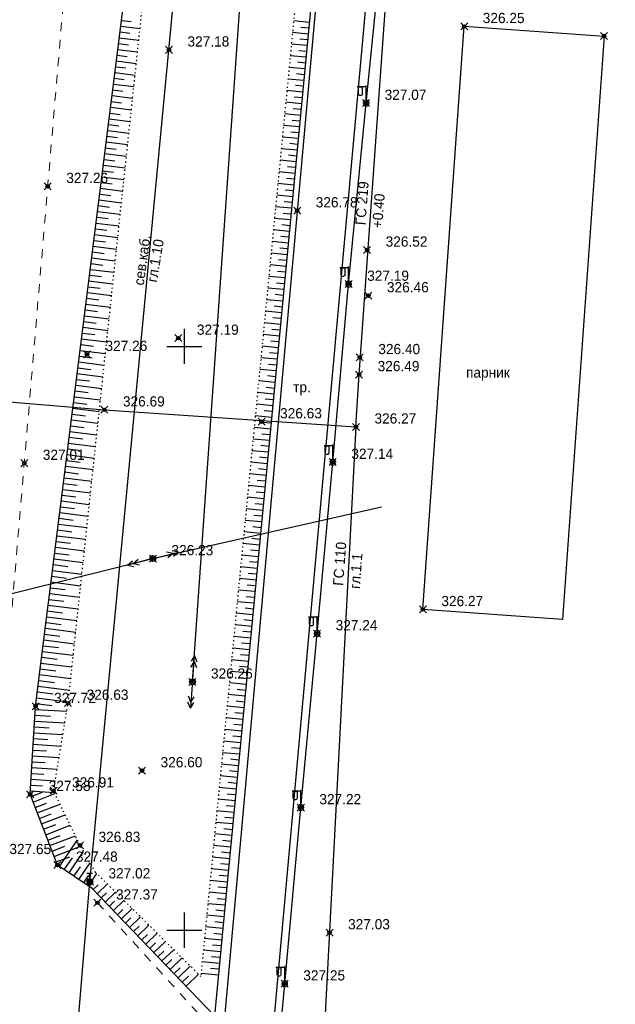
# Model space of a CAD drawing. Header units: metres. Extents: x 707528 to 709248, y 4308395 to 4311045.
# Tile 66 of 104: x 708264 to 708315, y 4309839 to 4309923. Entities that reach past the tile are written whole.
import ezdxf

# ---------------------------------------------------------------- set-up
doc = ezdxf.new("R2010")
doc.units = ezdxf.units.M
doc.header["$LTSCALE"] = 0.5
doc.header["$PDMODE"] = 35
doc.header["$PDSIZE"] = 0.3
for name, pattern in [('Auto_Street_NotBorder_Line_m1', [3, 1.5, -1.5]), ('ДОРОГИ_СТРОЯЩ', [9, 8, -1]), ('Контура низ откосов  Штриховая 0.1-0.5 - - - - - - -', [0.6, 0.1, -0.5])]:
    doc.linetypes.add(name, pattern=pattern)
for name, color, linetype in [('(001) Сетка', 92, 'Continuous'), ('(004) Точки рельефа', 7, 'Continuous'), ('(013) Газ', 30, 'ИК_Газопровод -------г--------'), ('(016) Кабель', 1, 'Continuous'), ('(019) Связь', 3, 'ИК_КАБ_СВЯЗИ'), ('(022) Возд. Линии', 7, 'Continuous'), ('(025) Дорога', 7, 'Continuous'), ('(035) Откосы', 7, 'Continuous'), ('(037) Контуры', 7, 'Continuous')]:
    doc.layers.add(name, color=color, linetype=linetype)
doc.layers.add('AUTO#_ROADS_EXIST_L', color=7, linetype='Continuous', lineweight=15, true_color=0x000000)
doc.styles.add('BM-431', font='txt')
doc.styles.add('D-431', font='txt')
doc.styles.get("Standard").update_dxf_attribs({"font": 'txt.shx'})
doc.linetypes.add('GAZ_VOZDUSH', pattern='A,1,-2,["~",Standard,S=3,R=0,X=-1.5,Y=-1.5],-1,10', length=14)
doc.linetypes.add('ИК_Газопровод -------г--------', pattern='A,9,-0.6,["Г",Standard,S=1.2,R=0,X=0,Y=-0.6],-1.2', length=10.8)
doc.linetypes.add('ИК_КАБ_СВЯЗИ', pattern='A,4,["o",Standard,S=0.5,R=0,X=0,Y=-0.125],4,-2', length=10)
doc.linetypes.add('ИК_Э_КАБ_ВН', pattern='A,8,-2,["<<",Standard,S=1,R=0,X=0,Y=-0.5],8,[">>",Standard,S=1,R=0,X=-1,Y=-0.5],-2', length=20)
doc.linetypes.add('ИК_Э_КАБ_НН', pattern='A,8,-2,["<",Standard,S=1,R=0,X=0,Y=-0.5],8,[">",Standard,S=1,R=0,X=-0.5,Y=-0.5],-2', length=20)

# ---------------------------------------------------------------- blocks, each defined once
blk = doc.blocks.new('*X145')
at = {"color": 0}
for p, q in [((9.5, 5.08), (10.49, 5.08)), ((9.5, 5.07), (10.49, 5.07)), ((9.5, 5.06), (10.49, 5.06)), ((9.51, 5.12), (10.48, 5.12)), ((9.51, 5.11), (10.48, 5.11)), ((9.51, 5.1), (10.48, 5.1)), ((9.51, 5.09), (10.49, 5.09)), ((9.52, 5.16), (10.47, 5.16)), ((9.52, 5.15), (10.47, 5.15)), ((9.52, 5.14), (10.47, 5.14)), ((9.52, 5.13), (10.48, 5.13)), ((9.53, 5.18), (10.46, 5.18)), ((9.53, 5.17), (10.46, 5.17)), ((9.54, 5.2), (10.45, 5.2)), ((9.54, 5.19), (10.46, 5.19)), ((9.55, 5.22), (10.44, 5.22)), ((9.55, 5.21), (10.45, 5.21)), ((9.56, 5.24), (10.43, 5.24)), ((9.56, 5.23), (10.44, 5.23)), ((9.57, 5.26), (10.42, 5.26)), ((9.57, 5.25), (10.43, 5.25)), ((9.58, 5.27), (10.41, 5.27)), ((9.59, 5.29), (10.4, 5.29)), ((9.59, 5.28), (10.41, 5.28)), ((9.6, 5.3), (10.39, 5.3)), ((9.61, 5.31), (10.38, 5.31)), ((9.62, 5.32), (10.37, 5.32)), ((9.63, 5.33), (10.37, 5.33)), ((9.64, 5.34), (10.36, 5.34)), ((9.65, 5.35), (10.35, 5.35)), ((9.66, 5.36), (10.34, 5.36)), ((9.67, 5.37), (10.32, 5.37)), ((9.68, 5.38), (10.31, 5.38)), ((9.69, 5.39), (10.3, 5.39)), ((9.71, 5.4), (10.29, 5.4)), ((9.72, 5.41), (10.27, 5.41)), ((9.74, 5.42), (10.26, 5.42)), ((9.75, 5.43), (10.24, 5.43)), ((9.77, 5.44), (10.22, 5.44)), ((9.79, 5.45), (10.2, 5.45)), ((9.82, 5.46), (10.18, 5.46)), ((9.85, 5.47), (10.15, 5.47)), ((9.88, 5.48), (10.11, 5.48)), ((9.94, 5.49), (10.05, 5.49)), ((9.5, 5.05), (10.49, 5.05)), ((9.5, 5.04), (10.49, 5.04)), ((9.5, 5.03), (10.49, 5.03)), ((9.5, 5.02), (10.5, 5.02)), ((9.5, 5.01), (10.5, 5.01)), ((9.5, 5), (10.5, 5)), ((9.5, 4.99), (10.5, 4.99)), ((9.5, 4.98), (10.5, 4.98)), ((9.5, 4.97), (10.5, 4.97)), ((9.5, 4.96), (10.49, 4.96)), ((9.5, 4.95), (10.49, 4.95)), ((9.5, 4.94), (10.49, 4.94)), ((9.5, 4.93), (10.49, 4.93)), ((9.5, 4.92), (10.49, 4.92)), ((9.5, 4.91), (10.49, 4.91)), ((9.5, 4.9), (10.49, 4.9)), ((9.51, 4.89), (10.49, 4.89)), ((9.51, 4.88), (10.48, 4.88)), ((9.51, 4.87), (10.48, 4.87)), ((9.51, 4.86), (10.48, 4.86)), ((9.52, 4.85), (10.48, 4.85)), ((9.52, 4.84), (10.47, 4.84)), ((9.52, 4.83), (10.47, 4.83)), ((9.53, 4.82), (10.47, 4.82)), ((9.53, 4.81), (10.46, 4.81)), ((9.53, 4.8), (10.46, 4.8)), ((9.54, 4.79), (10.45, 4.79)), ((9.54, 4.78), (10.45, 4.78)), ((9.55, 4.77), (10.44, 4.77)), ((9.55, 4.76), (10.44, 4.76)), ((9.56, 4.75), (10.43, 4.75)), ((9.56, 4.74), (10.43, 4.74)), ((9.57, 4.73), (10.42, 4.73)), ((9.58, 4.72), (10.41, 4.72)), ((9.58, 4.71), (10.41, 4.71)), ((9.59, 4.7), (10.4, 4.7)), ((9.6, 4.69), (10.39, 4.69)), ((9.61, 4.68), (10.39, 4.68)), ((9.61, 4.67), (10.38, 4.67)), ((9.62, 4.66), (10.37, 4.66)), ((9.63, 4.65), (10.36, 4.65)), ((9.64, 4.64), (10.35, 4.64)), ((9.65, 4.63), (10.34, 4.63)), ((9.66, 4.62), (10.33, 4.62)), ((9.67, 4.61), (10.32, 4.61)), ((9.69, 4.6), (10.31, 4.6)), ((9.7, 4.59), (10.29, 4.59)), ((9.71, 4.58), (10.28, 4.58)), ((9.73, 4.57), (10.26, 4.57)), ((9.75, 4.56), (10.25, 4.56)), ((9.76, 4.55), (10.23, 4.55)), ((9.78, 4.54), (10.21, 4.54)), ((9.81, 4.53), (10.18, 4.53)), ((9.83, 4.52), (10.16, 4.52)), ((9.87, 4.51), (10.12, 4.51)), ((9.91, 4.5), (10.08, 4.5))]:
    blk.add_line(p, q, dxfattribs=at)
blk = doc.blocks.new('I01070')
at = {"color": 0}
blk.add_circle((0.05, 0.03), 0.5, dxfattribs=at)
blk.add_blockref('*X145', (-9.95, -4.96), dxfattribs=at)
blk = doc.blocks.new('I0195')
at = {"layer": '(016) Кабель', "color": 0, "linetype": 'ИК_Э_КАБ_ВН'}
for p, q in [((-0.275, 0.74), (0.225, 0.74)), ((-0.025, 0.24), (-0.025, 0.74))]:
    blk.add_line(p, q, dxfattribs=at)
at = {"layer": '(016) Кабель', "color": 0, "linetype": 'ИК_Э_КАБ_ВН', "xscale": 0.5, "yscale": 0.5, "zscale": 0.5}
blk.add_blockref('I01070', (-0.025, -0.01), dxfattribs=at)
blk = doc.blocks.new('strela1')
at = {"layer": '(022) Возд. Линии'}
for p, q in [((-2, 0), (-1.5, 0.25)), ((0, 0), (-2, 0)), ((-2, 0), (-1.5, -0.25)), ((-1.5, 0), (-1, 0.25)), ((-1.5, 0), (-1, -0.25))]:
    blk.add_line(p, q, dxfattribs=at)
blk = doc.blocks.new('strela2')
at = {"layer": '(022) Возд. Линии'}
for p, q in [((0, 0), (2, 0)), ((1.5, 0), (1, 0.25)), ((1.5, 0), (1, -0.25)), ((2, 0), (1.5, 0.25)), ((2, 0), (1.5, -0.25))]:
    blk.add_line(p, q, dxfattribs=at)
blk = doc.blocks.new('STOLB')
at = {"layer": '(022) Возд. Линии'}
blk.add_circle((0, 0), 0.25, dxfattribs=at)
blk = doc.blocks.new('f')
at = {"layer": '(022) Возд. Линии'}
for points in [[(0, 0.25), (0, 1.5)], [(0, 1.4), (0.75, 1.4)]]:
    blk.add_lwpolyline(points, dxfattribs=at)
blk.add_lwpolyline([(0.4875, 0.65), (0.4875, 0.65, 0.4142136), (0.65, 0.8125), (0.65, 1.4), (0.325, 1.4), (0.325, 0.8125, 0.4142136)], format="xyb", close=True, dxfattribs=at)
blk.add_circle((0, 0), 0.25, dxfattribs=at)
blk = doc.blocks.new('Setka')
at = {"layer": '(001) Сетка'}
for p, q in [((0, 1.5), (0, -1.5)), ((-1.5, 0), (1.5, 0))]:
    blk.add_line(p, q, dxfattribs=at)

msp = doc.modelspace()

# ---------------------------------------------------------------- linework, layer by layer
at = {"layer": '(013) Газ', "linetype": 'GAZ_VOZDUSH', "elevation": 324.816, "flags": 128}
for points in [[(708293.165, 4309888.333), (708293.434, 4309892.819), (708297.716, 4309952.735), (708299.668, 4309975.352), (708302.24, 4310005.239), (708309.527, 4310099.735), (708316.081, 4310172.219), (708316.824, 4310184.222), (708322.062, 4310238.184), (708325.306, 4310270.621), (708325.824, 4310282.589), (708330.36, 4310335.873), (708333.801, 4310369.809), (708336.798, 4310397.689), (708339.728, 4310444.647), (708351.364, 4310581.809), (708352.677, 4310593.824)], [(708165.166, 4309921.809), (708237.064, 4309914.631), (708237.796, 4309906.21), (708237.948, 4309892.645), (708271.633, 4309889.795), (708271.633, 4309889.795), (708293.165, 4309888.333), (708284.482, 4309721.935), (708278.28, 4309632.416), (708278.086, 4309626.002), (708267.101, 4309554.457), (708203.286, 4308878.051), (708188.652, 4308618.677), (708188.652, 4308585.677)]]:
    msp.add_lwpolyline(points, dxfattribs=at)
at = {"layer": '(016) Кабель', "linetype": 'ИК_Э_КАБ_НН', "elevation": 326.597, "flags": 128}
msp.add_lwpolyline([(708249.985, 4309448.254), (708250.82, 4309461.228), (708251.559, 4309472.595), (708252.37, 4309485.216), (708253.053, 4309496.006), (708253.787, 4309508.813), (708254.637, 4309521.637), (708255.635, 4309538.104), (708256.598, 4309553.522), (708257.467, 4309567.873), (708258.354, 4309582.746), (708259.411, 4309598.842), (708260.336, 4309614.66), (708261.397, 4309630.444), (708264.541, 4309650.757), (708266.176, 4309665.809), (708267.362, 4309680.25), (708268.374, 4309695.795), (708269.845, 4309708.973), (708271.828, 4309722.112), (708273.674, 4309736.299), (708275.505, 4309750.056), (708277.38, 4309764.169), (708281.752, 4309793.372), (708283.598, 4309807.831), (708285.41, 4309822.081), (708287.069, 4309840.641), (708288.446, 4309855.733), (708289.84, 4309870.633), (708291.182, 4309885.312), (708292.537, 4309900.559), (708294.032, 4309916.058), (708295.507, 4309930.435), (708296.078, 4309944.839), (708297.37, 4309960.078), (708298.657, 4309975.432), (708299.851, 4309990.429), (708301.076, 4310005.494), (708302.334, 4310020.38), (708303.538, 4310035.456), (708306.01, 4310065.799), (708308.439, 4310096.035), (708310.925, 4310126.293), (708314.819, 4310172.204), (708316.066, 4310188.572), (708317.423, 4310204.653), (708318.736, 4310219.739), (708319.999, 4310234.38), (708321.351, 4310251.404), (708322.651, 4310267.033), (708323.922, 4310281.675), (708325.202, 4310294.856), (708326.515, 4310309.658), (708327.984, 4310325.438), (708329.163, 4310339.642), (708330.365, 4310354.664), (708331.555, 4310369.683), (708332.679, 4310383.855), (708333.897, 4310399.486), (708335.115, 4310414.632), (708336.225, 4310429.516), (708337.469, 4310444.596), (708338.545, 4310458.92), (708339.663, 4310474.152), (708340.941, 4310489.457), (708342.079, 4310504.503), (708343.178, 4310519.207), (708344.309, 4310533.966), (708345.452, 4310549.009), (708346.637, 4310563.701), (708347.806, 4310578.667), (708349.626, 4310594.212), (708351.153, 4310608.621), (708352.719, 4310623.441), (708355.709, 4310653.818), (708356.969, 4310668.51), (708358.286, 4310683.336), (708359.517, 4310698.096), (708360.786, 4310713.241), (708362.123, 4310728.187), (708363.033, 4310739.626), (708364.289, 4310753.037), (708365.798, 4310768.681), (708367.145, 4310784.563)], dxfattribs=at)
at = {"layer": '(019) Связь', "elevation": 325.431, "flags": 128}
msp.add_lwpolyline([(708153.006, 4308571.818), (708156.993, 4308609.509), (708156.993, 4308609.509), (708174.147, 4308666.959), (708174.323, 4308670.733), (708195.362, 4308919.928), (708204.073, 4309029.859), (708218.911, 4309205.253), (708226.164, 4309224.91), (708236.601, 4309425.449), (708237.563, 4309445.941), (708241.532, 4309518.706), (708251.542, 4309611.078), (708253.161, 4309631.293), (708257.428, 4309700.42), (708258.881, 4309712.256), (708269.326, 4309836.622), (708270.394, 4309849.381), (708278.265, 4309932.284), (708280.616, 4309944.696), (708295.324, 4310108.263), (708303.766, 4310173.623), (708303.348, 4310191.009), (708305.187, 4310238.893), (708306.696, 4310249.894), (708308.615, 4310273.087), (708309.889, 4310281.813), (708320.552, 4310401.57), (708321.594, 4310412.943), (708336.888, 4310582.457), (708345.287, 4310694.486), (708346.981, 4310695.558), (708355.083, 4310696.931), (708358.134, 4310696.437)], dxfattribs=at)
at = {"layer": '(022) Возд. Линии', "flags": 128}
for points, elevation in [([(708279.167, 4309866.494), (708283.765, 4309932.081), (708308.989, 4309932.244)], 325.961), ([(708250.442, 4309870.772), (708275.786, 4309877.056), (708295.359, 4309881.488)], 327.413)]:
    msp.add_lwpolyline(points, dxfattribs=dict(at, elevation=elevation))
at = {"layer": '(025) Дорога', "elevation": 326.981, "flags": 128}
msp.add_lwpolyline([(708281.739, 4309835.846), (708285.617, 4309831.566), (708294.78, 4309932.825), (708290.503, 4309933.108), (708281.739, 4309835.846)], dxfattribs=at)
at = {"layer": '(035) Откосы'}
for p, q in [((708273.03, 4309922.651, -0.295), (708274.679, 4309922.444, -0.295)), ((708273.093, 4309923.147, -0.295), (708273.912, 4309923.044, -0.295)), ((708289.171, 4309922.973, -0.295), (708287.836, 4309923.1, -0.295)), ((708289.124, 4309922.476, -0.295), (708288.456, 4309922.539, -0.295)), ((708272.906, 4309921.659, -0.295), (708274.573, 4309921.45, -0.295)), ((708272.968, 4309922.155, -0.295), (708273.797, 4309922.051, -0.295)), ((708289.076, 4309921.978, -0.295), (708287.739, 4309922.106, -0.295)), ((708272.844, 4309921.163, -0.295), (708273.682, 4309921.058, -0.295)), ((708288.982, 4309920.983, -0.295), (708287.642, 4309921.111, -0.295)), ((708289.029, 4309921.481, -0.295), (708288.36, 4309921.544, -0.295)), ((708272.72, 4309920.172, -0.295), (708273.567, 4309920.065, -0.295)), ((708272.782, 4309920.667, -0.295), (708274.467, 4309920.456, -0.295)), ((708288.887, 4309919.988, -0.295), (708287.546, 4309920.116, -0.295)), ((708288.934, 4309920.486, -0.295), (708288.264, 4309920.55, -0.295)), ((708272.596, 4309919.18, -0.295), (708273.452, 4309919.073, -0.295)), ((708272.658, 4309919.676, -0.295), (708274.361, 4309919.462, -0.295)), ((708288.792, 4309918.993, -0.295), (708287.449, 4309919.121, -0.295)), ((708288.839, 4309919.491, -0.295), (708288.168, 4309919.555, -0.295)), ((708272.534, 4309918.684, -0.295), (708274.255, 4309918.468, -0.295)), ((708288.744, 4309918.496, -0.295), (708288.073, 4309918.56, -0.295)), ((708272.41, 4309917.692, -0.295), (708274.15, 4309917.474, -0.295)), ((708272.472, 4309918.188, -0.295), (708273.337, 4309918.08, -0.295)), ((708288.697, 4309917.998, -0.295), (708287.353, 4309918.127, -0.295)), ((708288.65, 4309917.501, -0.295), (708287.977, 4309917.565, -0.295)), ((708272.286, 4309916.701, -0.295), (708274.044, 4309916.48, -0.295)), ((708272.348, 4309917.196, -0.295), (708273.222, 4309917.087, -0.295)), ((708288.602, 4309917.004, -0.295), (708287.256, 4309917.132, -0.295)), ((708288.555, 4309916.506, -0.295), (708287.881, 4309916.57, -0.295)), ((708272.162, 4309915.709, -0.295), (708273.938, 4309915.487, -0.295)), ((708272.224, 4309916.205, -0.295), (708273.107, 4309916.094, -0.295)), ((708288.507, 4309916.009, -0.295), (708287.159, 4309916.137, -0.295)), ((708272.099, 4309915.213, -0.295), (708272.992, 4309915.101, -0.295)), ((708288.412, 4309915.014, -0.295), (708287.063, 4309915.142, -0.295)), ((708288.46, 4309915.511, -0.295), (708287.785, 4309915.575, -0.295)), ((708271.975, 4309914.221, -0.295), (708272.877, 4309914.108, -0.295)), ((708272.037, 4309914.717, -0.295), (708273.832, 4309914.493, -0.295)), ((708288.318, 4309914.019, -0.295), (708286.966, 4309914.148, -0.295)), ((708288.365, 4309914.516, -0.295), (708287.69, 4309914.581, -0.295)), ((708271.851, 4309913.23, -0.295), (708272.762, 4309913.116, -0.295)), ((708271.913, 4309913.725, -0.295), (708273.726, 4309913.499, -0.295)), ((708288.223, 4309913.024, -0.295), (708286.869, 4309913.153, -0.295)), ((708288.27, 4309913.521, -0.295), (708287.594, 4309913.586, -0.295)), ((708271.789, 4309912.734, -0.295), (708273.62, 4309912.505, -0.295)), ((708288.175, 4309912.526, -0.295), (708287.498, 4309912.591, -0.295)), ((708271.665, 4309911.742, -0.295), (708273.515, 4309911.511, -0.295)), ((708271.727, 4309912.238, -0.295), (708272.647, 4309912.123, -0.295)), ((708288.128, 4309912.029, -0.295), (708286.773, 4309912.158, -0.295)), ((708288.08, 4309911.531, -0.295), (708287.402, 4309911.596, -0.295)), ((708271.541, 4309910.75, -0.295), (708273.409, 4309910.517, -0.295)), ((708271.603, 4309911.246, -0.295), (708272.532, 4309911.13, -0.295)), ((708288.033, 4309911.034, -0.295), (708286.676, 4309911.163, -0.295)), ((708271.479, 4309910.255, -0.295), (708272.417, 4309910.137, -0.295)), ((708287.938, 4309910.039, -0.295), (708286.58, 4309910.169, -0.295)), ((708287.985, 4309910.536, -0.295), (708287.307, 4309910.601, -0.295)), ((708271.355, 4309909.263, -0.295), (708272.302, 4309909.144, -0.295)), ((708271.417, 4309909.759, -0.295), (708273.303, 4309909.523, -0.295)), ((708287.843, 4309909.044, -0.295), (708286.483, 4309909.174, -0.295)), ((708287.891, 4309909.542, -0.295), (708287.211, 4309909.606, -0.295)), ((708271.231, 4309908.271, -0.295), (708272.187, 4309908.151, -0.295)), ((708271.293, 4309908.767, -0.295), (708273.197, 4309908.529, -0.295)), ((708287.748, 4309908.049, -0.295), (708286.386, 4309908.179, -0.295)), ((708287.796, 4309908.547, -0.295), (708287.115, 4309908.612, -0.295)), ((708271.106, 4309907.279, -0.295), (708272.072, 4309907.158, -0.295)), ((708271.169, 4309907.775, -0.295), (708273.091, 4309907.535, -0.295)), ((708287.701, 4309907.552, -0.295), (708287.019, 4309907.617, -0.295)), ((708271.044, 4309906.784, -0.295), (708272.985, 4309906.541, -0.295)), ((708287.653, 4309907.054, -0.295), (708286.29, 4309907.184, -0.295)), ((708287.606, 4309906.557, -0.295), (708286.924, 4309906.622, -0.295)), ((708270.92, 4309905.792, -0.295), (708272.88, 4309905.547, -0.295)), ((708270.982, 4309906.288, -0.295), (708271.957, 4309906.166, -0.295)), ((708287.559, 4309906.059, -0.295), (708286.193, 4309906.19, -0.295)), ((708287.511, 4309905.562, -0.295), (708286.828, 4309905.627, -0.295)), ((708270.796, 4309904.8, -0.295), (708272.774, 4309904.553, -0.295)), ((708270.858, 4309905.296, -0.295), (708271.842, 4309905.173, -0.295)), ((708287.464, 4309905.064, -0.295), (708286.096, 4309905.195, -0.295)), ((708270.734, 4309904.304, -0.295), (708271.727, 4309904.18, -0.295)), ((708287.369, 4309904.069, -0.295), (708286, 4309904.2, -0.295)), ((708287.416, 4309904.567, -0.295), (708286.732, 4309904.632, -0.295)), ((708270.61, 4309903.313, -0.295), (708271.612, 4309903.187, -0.295)), ((708270.672, 4309903.808, -0.295), (708272.668, 4309903.559, -0.295)), ((708287.274, 4309903.075, -0.295), (708285.903, 4309903.205, -0.295)), ((708287.321, 4309903.572, -0.295), (708286.636, 4309903.637, -0.295)), ((708270.486, 4309902.321, -0.295), (708271.497, 4309902.194, -0.295)), ((708270.548, 4309902.817, -0.295), (708272.562, 4309902.565, -0.295)), ((708287.179, 4309902.08, -0.295), (708285.807, 4309902.21, -0.295)), ((708287.227, 4309902.577, -0.295), (708286.541, 4309902.642, -0.295)), ((708270.362, 4309901.329, -0.295), (708271.382, 4309901.201, -0.295)), ((708270.424, 4309901.825, -0.295), (708272.456, 4309901.571, -0.295)), ((708287.132, 4309901.582, -0.295), (708286.445, 4309901.648, -0.295)), ((708270.3, 4309900.833, -0.295), (708272.35, 4309900.577, -0.295)), ((708287.084, 4309901.085, -0.295), (708285.71, 4309901.216, -0.295)), ((708287.037, 4309900.587, -0.295), (708286.349, 4309900.653, -0.295)), ((708270.175, 4309899.842, -0.295), (708272.244, 4309899.583, -0.295)), ((708270.238, 4309900.338, -0.295), (708271.267, 4309900.209, -0.295)), ((708286.989, 4309900.09, -0.295), (708285.613, 4309900.221, -0.295)), ((708286.942, 4309899.592, -0.295), (708286.254, 4309899.658, -0.295)), ((708270.051, 4309898.85, -0.295), (708272.139, 4309898.589, -0.295)), ((708270.113, 4309899.346, -0.295), (708271.152, 4309899.216, -0.295)), ((708286.895, 4309899.095, -0.295), (708285.517, 4309899.226, -0.295)), ((708269.989, 4309898.354, -0.295), (708271.037, 4309898.223, -0.295)), ((708286.8, 4309898.1, -0.295), (708285.42, 4309898.231, -0.295)), ((708286.847, 4309898.597, -0.295), (708286.158, 4309898.663, -0.295)), ((708269.865, 4309897.362, -0.295), (708270.922, 4309897.23, -0.295)), ((708269.927, 4309897.858, -0.295), (708272.033, 4309897.595, -0.295)), ((708286.705, 4309897.105, -0.295), (708285.324, 4309897.237, -0.295)), ((708286.752, 4309897.602, -0.295), (708286.062, 4309897.668, -0.295)), ((708269.741, 4309896.371, -0.295), (708270.808, 4309896.237, -0.295)), ((708269.803, 4309896.867, -0.295), (708271.927, 4309896.601, -0.295)), ((708286.657, 4309896.608, -0.295), (708285.966, 4309896.673, -0.295)), ((708269.679, 4309895.875, -0.295), (708271.821, 4309895.607, -0.295)), ((708286.61, 4309896.11, -0.295), (708285.227, 4309896.242, -0.295)), ((708286.562, 4309895.613, -0.295), (708285.871, 4309895.679, -0.295)), ((708269.555, 4309894.883, -0.295), (708271.715, 4309894.613, -0.295)), ((708269.617, 4309895.379, -0.295), (708270.693, 4309895.244, -0.295)), ((708286.515, 4309895.115, -0.295), (708285.13, 4309895.247, -0.295)), ((708286.468, 4309894.618, -0.295), (708285.775, 4309894.684, -0.295)), ((708269.431, 4309893.891, -0.295), (708271.609, 4309893.619, -0.295)), ((708269.493, 4309894.387, -0.295), (708270.578, 4309894.252, -0.295)), ((708286.42, 4309894.12, -0.295), (708285.034, 4309894.252, -0.295)), ((708269.307, 4309892.9, -0.295), (708271.504, 4309892.625, -0.295)), ((708269.369, 4309893.396, -0.295), (708270.463, 4309893.259, -0.295)), ((708286.325, 4309893.125, -0.295), (708284.937, 4309893.258, -0.295)), ((708286.373, 4309893.623, -0.295), (708285.679, 4309893.689, -0.295)), ((708269.244, 4309892.404, -0.295), (708270.348, 4309892.266, -0.295)), ((708286.23, 4309892.13, -0.295), (708284.84, 4309892.263, -0.295)), ((708286.278, 4309892.628, -0.295), (708285.583, 4309892.694, -0.295)), ((708269.12, 4309891.412, -0.295), (708270.233, 4309891.273, -0.295)), ((708269.182, 4309891.908, -0.295), (708271.398, 4309891.631, -0.295)), ((708286.136, 4309891.135, -0.295), (708284.744, 4309891.268, -0.295)), ((708286.183, 4309891.633, -0.295), (708285.488, 4309891.699, -0.295)), ((708268.996, 4309890.421, -0.295), (708270.118, 4309890.28, -0.295)), ((708269.058, 4309890.916, -0.295), (708271.292, 4309890.637, -0.295)), ((708286.088, 4309890.638, -0.295), (708285.392, 4309890.704, -0.295)), ((708268.934, 4309889.925, -0.295), (708271.186, 4309889.643, -0.295)), ((708286.041, 4309890.141, -0.295), (708284.647, 4309890.273, -0.295)), ((708285.993, 4309889.643, -0.295), (708285.296, 4309889.71, -0.295)), ((708268.81, 4309888.933, -0.295), (708271.08, 4309888.649, -0.295)), ((708268.872, 4309889.429, -0.295), (708270.003, 4309889.287, -0.295)), ((708285.946, 4309889.146, -0.295), (708284.551, 4309889.279, -0.295)), ((708285.898, 4309888.648, -0.295), (708285.2, 4309888.715, -0.295)), ((708268.686, 4309887.941, -0.295), (708270.974, 4309887.655, -0.295)), ((708268.748, 4309888.437, -0.295), (708269.888, 4309888.294, -0.295)), ((708285.851, 4309888.151, -0.295), (708284.454, 4309888.284, -0.295)), ((708268.624, 4309887.445, -0.295), (708269.773, 4309887.302, -0.295)), ((708285.756, 4309887.156, -0.295), (708284.357, 4309887.289, -0.295)), ((708285.804, 4309887.653, -0.295), (708285.105, 4309887.72, -0.295)), ((708268.5, 4309886.454, -0.295), (708269.658, 4309886.309, -0.295)), ((708268.562, 4309886.95, -0.295), (708270.868, 4309886.661, -0.295)), ((708285.661, 4309886.161, -0.295), (708284.261, 4309886.294, -0.295)), ((708285.709, 4309886.658, -0.295), (708285.009, 4309886.725, -0.295)), ((708268.376, 4309885.462, -0.295), (708269.543, 4309885.316, -0.295)), ((708268.438, 4309885.958, -0.295), (708270.763, 4309885.667, -0.295)), ((708285.614, 4309885.663, -0.295), (708284.913, 4309885.73, -0.295)), ((708268.251, 4309884.47, -0.295), (708269.428, 4309884.323, -0.295)), ((708268.314, 4309884.966, -0.295), (708270.657, 4309884.673, -0.295)), ((708285.566, 4309885.166, -0.295), (708284.164, 4309885.3, -0.295)), ((708285.519, 4309884.668, -0.295), (708284.817, 4309884.735, -0.295)), ((708268.189, 4309883.974, -0.295), (708270.551, 4309883.679, -0.295)), ((708285.472, 4309884.171, -0.295), (708284.068, 4309884.305, -0.295)), ((708285.424, 4309883.673, -0.295), (708284.722, 4309883.74, -0.295)), ((708268.065, 4309882.983, -0.295), (708270.445, 4309882.685, -0.295)), ((708268.127, 4309883.479, -0.295), (708269.313, 4309883.33, -0.295)), ((708285.377, 4309883.176, -0.295), (708283.971, 4309883.31, -0.295)), ((708267.941, 4309881.991, -0.295), (708270.339, 4309881.691, -0.295)), ((708268.003, 4309882.487, -0.295), (708269.198, 4309882.337, -0.295)), ((708285.282, 4309882.181, -0.295), (708283.874, 4309882.315, -0.295)), ((708285.329, 4309882.679, -0.295), (708284.626, 4309882.746, -0.295)), ((708267.879, 4309881.495, -0.295), (708269.083, 4309881.345, -0.295)), ((708285.187, 4309881.186, -0.295), (708283.778, 4309881.321, -0.295)), ((708285.234, 4309881.684, -0.295), (708284.53, 4309881.751, -0.295)), ((708267.755, 4309880.504, -0.295), (708268.968, 4309880.352, -0.295)), ((708267.817, 4309880.999, -0.295), (708270.233, 4309880.697, -0.295)), ((708285.092, 4309880.191, -0.295), (708283.681, 4309880.326, -0.295)), ((708285.139, 4309880.689, -0.295), (708284.434, 4309880.756, -0.295)), ((708267.631, 4309879.512, -0.295), (708268.853, 4309879.359, -0.295)), ((708267.693, 4309880.008, -0.295), (708270.128, 4309879.703, -0.295)), ((708285.045, 4309879.694, -0.295), (708284.339, 4309879.761, -0.295)), ((708267.569, 4309879.016, -0.295), (708270.022, 4309878.709, -0.295)), ((708284.997, 4309879.196, -0.295), (708283.584, 4309879.331, -0.295)), ((708284.95, 4309878.699, -0.295), (708284.243, 4309878.766, -0.295)), ((708267.445, 4309878.024, -0.295), (708269.916, 4309877.715, -0.295)), ((708267.507, 4309878.52, -0.295), (708268.738, 4309878.366, -0.295)), ((708284.902, 4309878.201, -0.295), (708283.488, 4309878.336, -0.295)), ((708284.855, 4309877.704, -0.295), (708284.147, 4309877.771, -0.295)), ((708267.32, 4309877.033, -0.295), (708269.81, 4309876.721, -0.295)), ((708267.383, 4309877.528, -0.295), (708268.623, 4309877.373, -0.295)), ((708284.807, 4309877.206, -0.295), (708283.391, 4309877.342, -0.295)), ((708267.196, 4309876.041, -0.295), (708269.704, 4309875.727, -0.295)), ((708267.258, 4309876.537, -0.295), (708268.508, 4309876.38, -0.295)), ((708284.713, 4309876.212, -0.295), (708283.295, 4309876.347, -0.295)), ((708284.76, 4309876.709, -0.295), (708284.051, 4309876.777, -0.295)), ((708267.134, 4309875.545, -0.295), (708268.393, 4309875.387, -0.295)), ((708284.618, 4309875.217, -0.295), (708283.198, 4309875.352, -0.295)), ((708284.665, 4309875.714, -0.295), (708283.956, 4309875.782, -0.295)), ((708267.01, 4309874.553, -0.295), (708268.278, 4309874.395, -0.295)), ((708267.072, 4309875.049, -0.295), (708269.598, 4309874.733, -0.295)), ((708284.523, 4309874.222, -0.295), (708283.101, 4309874.357, -0.295)), ((708284.57, 4309874.719, -0.295), (708283.86, 4309874.787, -0.295)), ((708266.886, 4309873.562, -0.295), (708268.163, 4309873.402, -0.295)), ((708266.948, 4309874.057, -0.295), (708269.492, 4309873.739, -0.295)), ((708284.475, 4309873.724, -0.295), (708283.764, 4309873.792, -0.295)), ((708266.824, 4309873.066, -0.295), (708269.387, 4309872.745, -0.295)), ((708284.428, 4309873.227, -0.295), (708283.005, 4309873.362, -0.295)), ((708284.381, 4309872.729, -0.295), (708283.668, 4309872.797, -0.295)), ((708266.7, 4309872.074, -0.295), (708269.281, 4309871.751, -0.295)), ((708266.762, 4309872.57, -0.295), (708268.048, 4309872.409, -0.295)), ((708284.333, 4309872.232, -0.295), (708282.908, 4309872.368, -0.295)), ((708266.576, 4309871.082, -0.295), (708269.175, 4309870.757, -0.295)), ((708266.638, 4309871.578, -0.295), (708267.933, 4309871.416, -0.295)), ((708284.238, 4309871.237, -0.295), (708282.811, 4309871.373, -0.295)), ((708284.286, 4309871.734, -0.295), (708283.573, 4309871.802, -0.295)), ((708266.514, 4309870.586, -0.295), (708267.818, 4309870.423, -0.295)), ((708284.143, 4309870.242, -0.295), (708282.715, 4309870.378, -0.295)), ((708284.191, 4309870.739, -0.295), (708283.477, 4309870.808, -0.295)), ((708266.389, 4309869.595, -0.295), (708267.703, 4309869.43, -0.295)), ((708266.452, 4309870.091, -0.295), (708269.069, 4309869.763, -0.295)), ((708284.048, 4309869.247, -0.295), (708282.618, 4309869.383, -0.295)), ((708284.096, 4309869.745, -0.295), (708283.381, 4309869.813, -0.295)), ((708266.265, 4309868.603, -0.295), (708267.588, 4309868.438, -0.295)), ((708266.327, 4309869.099, -0.295), (708268.963, 4309868.769, -0.295)), ((708284.001, 4309868.75, -0.295), (708283.285, 4309868.818, -0.295)), ((708266.141, 4309867.611, -0.295), (708267.473, 4309867.445, -0.295)), ((708266.203, 4309868.107, -0.295), (708268.857, 4309867.775, -0.295)), ((708283.954, 4309868.252, -0.295), (708282.522, 4309868.389, -0.295)), ((708283.906, 4309867.755, -0.295), (708283.19, 4309867.823, -0.295)), ((708266.079, 4309867.116, -0.295), (708268.752, 4309866.781, -0.295)), ((708283.859, 4309867.257, -0.295), (708282.425, 4309867.394, -0.295)), ((708283.811, 4309866.76, -0.295), (708283.094, 4309866.828, -0.295)), ((708265.955, 4309866.124, -0.295), (708268.646, 4309865.787, -0.295)), ((708266.017, 4309866.62, -0.295), (708267.358, 4309866.452, -0.295)), ((708283.764, 4309866.262, -0.295), (708282.328, 4309866.399, -0.295)), ((708265.831, 4309865.132, -0.295), (708268.54, 4309864.793, -0.295)), ((708265.893, 4309865.628, -0.295), (708267.243, 4309865.459, -0.295)), ((708283.669, 4309865.267, -0.295), (708282.232, 4309865.404, -0.295)), ((708283.716, 4309865.765, -0.295), (708282.998, 4309865.833, -0.295)), ((708265.769, 4309864.636, -0.295), (708267.117, 4309864.468, -0.295)), ((708283.574, 4309864.272, -0.295), (708282.135, 4309864.41, -0.295)), ((708283.622, 4309864.77, -0.295), (708282.903, 4309864.838, -0.295)), ((708265.693, 4309863.64, -0.295), (708267.011, 4309863.559, -0.295)), ((708265.724, 4309864.139, -0.295), (708268.411, 4309863.974, -0.295)), ((708283.479, 4309863.278, -0.295), (708282.039, 4309863.415, -0.295)), ((708283.527, 4309863.775, -0.295), (708282.807, 4309863.844, -0.295)), ((708265.631, 4309862.643, -0.295), (708266.897, 4309862.565, -0.295)), ((708265.662, 4309863.141, -0.295), (708268.246, 4309862.982, -0.295)), ((708283.432, 4309862.78, -0.295), (708282.711, 4309862.849, -0.295)), ((708265.601, 4309862.144, -0.295), (708268.081, 4309861.991, -0.295)), ((708283.384, 4309862.283, -0.295), (708281.942, 4309862.42, -0.295)), ((708283.337, 4309861.785, -0.295), (708282.615, 4309861.854, -0.295)), ((708265.539, 4309861.146, -0.295), (708267.916, 4309861, -0.295)), ((708265.57, 4309861.645, -0.295), (708266.784, 4309861.57, -0.295)), ((708283.29, 4309861.288, -0.295), (708281.845, 4309861.425, -0.295)), ((708283.242, 4309860.79, -0.295), (708282.52, 4309860.859, -0.295)), ((708265.478, 4309860.149, -0.295), (708267.751, 4309860.009, -0.295)), ((708265.509, 4309860.647, -0.295), (708266.671, 4309860.576, -0.295)), ((708283.195, 4309860.293, -0.295), (708281.749, 4309860.431, -0.295)), ((708265.447, 4309859.65, -0.295), (708266.558, 4309859.582, -0.295)), ((708283.1, 4309859.298, -0.295), (708281.652, 4309859.436, -0.295)), ((708283.147, 4309859.795, -0.295), (708282.424, 4309859.864, -0.295)), ((708265.386, 4309858.652, -0.295), (708266.445, 4309858.587, -0.295)), ((708265.417, 4309859.151, -0.295), (708267.586, 4309859.018, -0.295)), ((708283.005, 4309858.303, -0.295), (708281.555, 4309858.441, -0.295)), ((708283.052, 4309858.8, -0.295), (708282.328, 4309858.869, -0.295)), ((708265.325, 4309857.655, -0.295), (708266.331, 4309857.593, -0.295)), ((708265.355, 4309858.154, -0.295), (708267.421, 4309858.026, -0.295)), ((708282.958, 4309857.805, -0.295), (708282.232, 4309857.875, -0.295)), ((708265.294, 4309857.156, -0.295), (708267.345, 4309857.03, -0.295)), ((708265.351, 4309856.671, -0.295), (708266.336, 4309857.05, -0.295)), ((708265.531, 4309856.204, -0.295), (708267.397, 4309856.923, -0.295)), ((708282.91, 4309857.308, -0.295), (708281.459, 4309857.446, -0.295)), ((708282.863, 4309856.81, -0.295), (708282.137, 4309856.88, -0.295)), ((708265.71, 4309855.738, -0.295), (708266.663, 4309856.105, -0.295)), ((708265.889, 4309855.272, -0.295), (708267.835, 4309856.02, -0.295)), ((708282.815, 4309856.313, -0.295), (708281.362, 4309856.452, -0.295)), ((708282.768, 4309855.816, -0.295), (708282.041, 4309855.885, -0.295)), ((708266.069, 4309854.805, -0.295), (708267.061, 4309855.187, -0.295)), ((708266.248, 4309854.339, -0.295), (708268.273, 4309855.118, -0.295)), ((708282.72, 4309855.318, -0.295), (708281.266, 4309855.457, -0.295)), ((708266.428, 4309853.872, -0.295), (708267.46, 4309854.269, -0.295)), ((708266.607, 4309853.406, -0.295), (708268.71, 4309854.215, -0.295)), ((708282.625, 4309854.323, -0.295), (708281.169, 4309854.462, -0.295)), ((708282.673, 4309854.821, -0.295), (708281.945, 4309854.89, -0.295)), ((708266.787, 4309852.94, -0.295), (708267.858, 4309853.352, -0.295)), ((708266.966, 4309852.473, -0.295), (708269.148, 4309853.313, -0.295)), ((708282.531, 4309853.328, -0.295), (708281.072, 4309853.467, -0.295)), ((708282.578, 4309853.826, -0.295), (708281.849, 4309853.895, -0.295)), ((708267.146, 4309852.007, -0.295), (708268.256, 4309852.434, -0.295)), ((708267.786, 4309850.689, -0.295), (708269.319, 4309852.961, -0.295)), ((708282.436, 4309852.333, -0.295), (708280.976, 4309852.473, -0.295)), ((708282.483, 4309852.831, -0.295), (708281.754, 4309852.9, -0.295)), ((708267.325, 4309851.54, -0.295), (708269.593, 4309852.413, -0.295)), ((708268.614, 4309850.13, -0.295), (708269.852, 4309851.964, -0.295)), ((708282.388, 4309851.836, -0.295), (708281.658, 4309851.906, -0.295)), ((708267.504, 4309851.074, -0.295), (708268.675, 4309851.525, -0.295)), ((708268.2, 4309850.409, -0.295), (708268.887, 4309851.428, -0.295)), ((708269.443, 4309849.571, -0.295), (708270.408, 4309851.001, -0.295)), ((708282.341, 4309851.338, -0.295), (708280.879, 4309851.478, -0.295)), ((708282.293, 4309850.841, -0.295), (708281.562, 4309850.911, -0.295)), ((708269.028, 4309849.85, -0.295), (708269.579, 4309850.667, -0.295)), ((708269.857, 4309849.291, -0.295), (708270.271, 4309849.906, -0.295)), ((708270.271, 4309849.012, -0.295), (708270.989, 4309850.075, -0.295)), ((708282.246, 4309850.343, -0.295), (708280.782, 4309850.483, -0.295)), ((708282.199, 4309849.846, -0.295), (708281.466, 4309849.916, -0.295)), ((708270.67, 4309848.714, -0.295), (708271.099, 4309849.127, -0.295)), ((708271.016, 4309848.354, -0.295), (708271.884, 4309849.188, -0.295)), ((708282.151, 4309849.349, -0.295), (708280.686, 4309849.488, -0.295)), ((708271.362, 4309847.993, -0.295), (708271.801, 4309848.415, -0.295)), ((708271.709, 4309847.633, -0.295), (708272.594, 4309848.484, -0.295)), ((708282.056, 4309848.354, -0.295), (708280.589, 4309848.494, -0.295)), ((708282.104, 4309848.851, -0.295), (708281.371, 4309848.921, -0.295)), ((708272.055, 4309847.273, -0.295), (708272.502, 4309847.703, -0.295)), ((708272.402, 4309846.913, -0.295), (708273.305, 4309847.781, -0.295)), ((708281.961, 4309847.359, -0.295), (708280.493, 4309847.499, -0.295)), ((708282.009, 4309847.856, -0.295), (708281.275, 4309847.926, -0.295)), ((708272.748, 4309846.552, -0.295), (708273.204, 4309846.991, -0.295)), ((708273.094, 4309846.192, -0.295), (708274.015, 4309847.077, -0.295)), ((708281.914, 4309846.861, -0.295), (708281.179, 4309846.931, -0.295)), ((708273.441, 4309845.832, -0.295), (708273.905, 4309846.279, -0.295)), ((708273.787, 4309845.472, -0.295), (708274.725, 4309846.374, -0.295)), ((708281.867, 4309846.364, -0.295), (708280.396, 4309846.504, -0.295)), ((708281.819, 4309845.866, -0.295), (708281.083, 4309845.936, -0.295)), ((708274.133, 4309845.111, -0.295), (708274.607, 4309845.567, -0.295)), ((708274.48, 4309844.751, -0.295), (708275.435, 4309845.67, -0.295)), ((708274.826, 4309844.391, -0.295), (708275.308, 4309844.855, -0.295)), ((708275.172, 4309844.031, -0.295), (708276.146, 4309844.967, -0.295)), ((708281.772, 4309845.369, -0.295), (708280.299, 4309845.509, -0.295)), ((708281.724, 4309844.871, -0.295), (708280.988, 4309844.942, -0.295)), ((708275.519, 4309843.671, -0.295), (708276.01, 4309844.143, -0.295)), ((708275.865, 4309843.31, -0.295), (708276.856, 4309844.263, -0.295)), ((708281.677, 4309844.374, -0.295), (708280.203, 4309844.514, -0.295)), ((708276.211, 4309842.95, -0.295), (708276.711, 4309843.431, -0.295)), ((708276.558, 4309842.59, -0.295), (708277.566, 4309843.559, -0.295)), ((708281.582, 4309843.379, -0.295), (708280.106, 4309843.52, -0.295)), ((708281.629, 4309843.876, -0.295), (708280.892, 4309843.947, -0.295)), ((708276.904, 4309842.23, -0.295), (708277.413, 4309842.719, -0.295)), ((708277.25, 4309841.869, -0.295), (708278.276, 4309842.856, -0.295)), ((708281.487, 4309842.384, -0.295), (708280.01, 4309842.525, -0.295)), ((708281.534, 4309842.882, -0.295), (708280.796, 4309842.952, -0.295)), ((708277.597, 4309841.509, -0.295), (708278.114, 4309842.007, -0.295)), ((708277.943, 4309841.149, -0.295), (708278.987, 4309842.152, -0.295)), ((708281.392, 4309841.389, -0.295), (708279.913, 4309841.53, -0.295)), ((708281.44, 4309841.887, -0.295), (708280.7, 4309841.957, -0.295)), ((708278.289, 4309840.789, -0.295), (708278.816, 4309841.295, -0.295)), ((708278.636, 4309840.429, -0.295), (708279.697, 4309841.449, -0.295))]:
    msp.add_line(p, q, dxfattribs=at)
at = {"layer": '(035) Откосы', "elevation": -0.295, "flags": 128}
msp.add_lwpolyline([(708281.06, 4309837.907), (708270.59, 4309848.797), (708267.606, 4309850.81), (708265.276, 4309856.866), (708265.74, 4309864.406), (708273.292, 4309924.744), (708276.674, 4309928.308), (708280.259, 4309929.79), (708285.601, 4309930.68), (708289.872, 4309930.321), (708281.06, 4309837.907)], dxfattribs=at)
at = {"layer": '(035) Откосы', "linetype": 'Контура низ откосов  Штриховая 0.1-0.5 - - - - - - -', "elevation": -0.295}
msp.add_lwpolyline([(708279.887, 4309841.261), (708270.882, 4309850.181), (708269.542, 4309852.501), (708267.278, 4309857.168), (708268.527, 4309864.672), (708274.839, 4309923.945), (708277.319, 4309927.448), (708280.662, 4309928.692), (708285.592, 4309929.608), (708288.438, 4309929.301), (708279.887, 4309841.261)], dxfattribs=at)
at = {"layer": '(037) Контуры', "color": 0, "linetype": 'ByBlock', "elevation": 325.978}
msp.add_lwpolyline([(708298.891, 4309872.698), (708302.436, 4309922.656), (708314.403, 4309921.807), (708310.858, 4309871.849)], close=True, dxfattribs=at)
at = {"color": 0, "linetype": 'ByBlock', "lineweight": -2, "transparency": 16777216}
for p in [(708302.434, 4309922.63, 326.254), (708314.403, 4309921.807, 326.396), (708277.158, 4309920.625, 327.182), (708294.032, 4309916.058, 327.069), (708266.781, 4309908.934, 327.258), (708288.137, 4309906.846, 326.778), (708294.12, 4309903.487, 326.523), (708292.537, 4309900.559, 327.188), (708294.23, 4309899.573, 326.46), (708277.965, 4309895.938, 327.19), (708270.137, 4309894.551, 327.256), (708293.493, 4309894.278, 326.4), (708293.434, 4309892.819, 326.488), (708271.633, 4309889.795, 326.687), (708285.084, 4309888.778, 326.632), (708293.165, 4309888.333, 326.269), (708264.772, 4309885.226, 327.013), (708291.182, 4309885.312, 327.144), (708275.786, 4309877.056, 326.234), (708298.891, 4309872.698, 326.273), (708289.84, 4309870.633, 327.241), (708279.167, 4309866.494, 326.256), (708265.74, 4309864.406, 327.725), (708268.527, 4309864.672, 326.626), (708274.853, 4309858.895, 326.596), (708265.276, 4309856.866, 327.58), (708267.278, 4309857.168, 326.906), (708288.446, 4309855.733, 327.222), (708269.542, 4309852.501, 326.829), (708267.606, 4309850.81, 327.484), (708270.394, 4309849.381, 327.016), (708271.039, 4309847.577, 327.37), (708290.905, 4309845.02, 327.029), (708287.069, 4309840.641, 327.251)]:
    msp.add_point(p, dxfattribs=at)
at = {"layer": 'AUTO#_ROADS_EXIST_L', "linetype": 'Auto_Street_NotBorder_Line_m1', "lineweight": 15, "flags": 128}
for points, elevation in [([(708300.417, 4309935.225), (708283.34, 4309935.225), (708273.019, 4309933.913), (708268.578, 4309930.138), (708255.243, 4309772.78), (708249.823, 4309710.163)], -0.295), ([(708271.039, 4309847.577), (708288.574, 4309828.312), (708293, 4309823.135), (708296.737, 4309818.394), (708299.748, 4309814.125), (708302.208, 4309810.349), (708303.513, 4309807.927), (708305.457, 4309804.38), (708306.591, 4309801.674), (708308.421, 4309797.143), (708309.536, 4309793.044)], 327.075)]:
    msp.add_lwpolyline(points, dxfattribs=dict(at, elevation=elevation))

# ---------------------------------------------------------------- block references
at = {"layer": '(001) Сетка'}
for p in [(708278.465, 4309895.231), (708278.465, 4309845.231)]:
    msp.add_blockref('Setka', p, dxfattribs=at)
at = {"layer": '(019) Связь', "color": 0}
msp.add_blockref('I0195', (708270.394, 4309849.366, 327.241), dxfattribs=at)
at = {"layer": '(022) Возд. Линии', "xscale": -1}
for p in [(708294.032, 4309916.058, 326.597), (708292.537, 4309900.559, 326.597), (708291.182, 4309885.312, 326.597), (708289.84, 4309870.633, 326.597), (708288.446, 4309855.733, 326.597), (708287.069, 4309840.641, 326.597)]:
    msp.add_blockref('f', p, dxfattribs=at)
at = {"layer": '(022) Возд. Линии'}
for name, p, rotation in [('strela2', (708276.028, 4309877.117, 325.939), 14.25735395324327), ('strela1', (708275.542, 4309876.994, 325.939), 14.25735395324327), ('strela2', (708279.187, 4309866.743, 325.961), 85.54728548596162), ('strela1', (708279.147, 4309866.243, 325.961), 85.54728548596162)]:
    msp.add_blockref(name, p, dxfattribs=dict(at, rotation=rotation))
for p in [(708275.786, 4309877.056, 325.939), (708279.167, 4309866.494, 325.961)]:
    msp.add_blockref('STOLB', p, dxfattribs=at)

# ---------------------------------------------------------------- texts
at = {"layer": '(004) Точки рельефа', "style": 'D-431'}
for s, p in [('326.25', (708304.02, 4309922.915, 326.254)), ('327.18', (708278.744, 4309920.909, 327.182)), ('327.07', (708295.618, 4309916.341, 327.069)), ('327.26', (708268.367, 4309909.22, 327.258)), ('326.78', (708289.723, 4309907.131, 326.778)), ('326.52', (708295.706, 4309903.772, 326.523)), ('327.19', (708294.123, 4309900.843, 327.188)), ('326.46', (708295.816, 4309899.858, 326.46)), ('327.19', (708279.551, 4309896.222, 327.19)), ('327.26', (708271.723, 4309894.836, 327.256)), ('326.40', (708295.079, 4309894.563, 326.4)), ('326.49', (708295.02, 4309893.104, 326.488)), ('326.69', (708273.219, 4309890.08, 326.687)), ('326.63', (708286.67, 4309889.063, 326.632)), ('326.27', (708294.751, 4309888.618, 326.269)), ('327.01', (708266.358, 4309885.508, 327.013)), ('327.14', (708292.768, 4309885.592, 327.144)), ('326.23', (708277.372, 4309877.341, 326.234)), ('326.27', (708300.477, 4309872.983, 326.273)), ('327.24', (708291.426, 4309870.913, 327.241)), ('326.26', (708280.753, 4309866.779, 326.256)), ('327.72', (708267.326, 4309864.686, 327.725)), ('326.63', (708270.113, 4309864.957, 326.626)), ('326.60', (708276.439, 4309859.18, 326.596)), ('326.91', (708268.864, 4309857.453, 326.906)), ('327.58', (708266.862, 4309857.149, 327.58)), ('327.22', (708290.032, 4309856.013, 327.222)), ('326.83', (708271.128, 4309852.786, 326.829)), ('327.65', (708263.497, 4309851.745, 327.652)), ('327.48', (708269.192, 4309851.093, 327.484)), ('327.02', (708271.98, 4309849.664, 327.016)), ('327.37', (708272.625, 4309847.857, 327.37)), ('327.03', (708292.491, 4309845.302, 327.029)), ('327.25', (708288.655, 4309840.922, 327.251))]:
    msp.add_text(s, height=0.875, dxfattribs=at).set_placement(p)
at = {"layer": '(013) Газ', "color": 0, "linetype": 'Continuous', "style": 'D-431'}
for s, p in [('ГС 219', (708293.976, 4309905.584, -0.295)), ('+0.40', (708295.407, 4309905.323, -0.295)), ('ГС 110', (708292.062, 4309874.699, -0.295)), ('гл.1.1', (708293.492, 4309874.437, -0.295))]:
    msp.add_text(s, height=0.875, rotation=85.65264, dxfattribs=at).set_placement(p)
at = {"layer": '(019) Связь', "color": 0, "linetype": 'Continuous', "style": 'D-431'}
for s, rotation, p in [('сев.каб.', 82.24919, (708274.997, 4309900.409, -0.295)), ('гл.1.10', 80.53667, (708276.118, 4309900.667, -0.295))]:
    msp.add_text(s, height=0.875, rotation=rotation, dxfattribs=at).set_placement(p)
at = {"layer": '(025) Дорога', "linetype": 'ДОРОГИ_СТРОЯЩ', "style": 'BM-431'}
msp.add_text('тр.', height=0.875, dxfattribs=at).set_placement((708287.787, 4309891.305, -0.295))
at = {"layer": '(037) Контуры', "color": 0, "linetype": 'ByBlock', "style": 'BM-431'}
msp.add_text('парник', height=0.875, dxfattribs=at).set_placement((708302.587, 4309892.555, -0.295))

doc.saveas('drawing.dxf')
